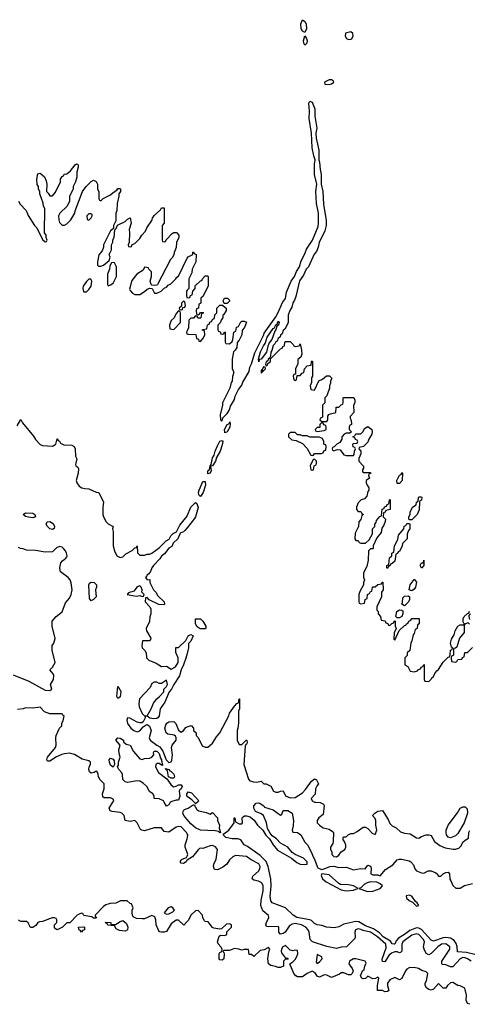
# Model space of a CAD drawing. Header units: inches. Extents: x 2601682 to 2755810, y 449311 to 584050.
# Tile 256 of 256: x 2658621 to 2662325, y 518335 to 526445. Entities that reach past the tile are written whole.
import ezdxf

# ---------------------------------------------------------------- set-up
doc = ezdxf.new("R2010")
doc.units = ezdxf.units.IN
doc.header["$MEASUREMENT"] = 0
for name, color, linetype in [('C6551', 7, 'Continuous'), ('C6552', 7, 'Continuous'), ('C6561', 7, 'Continuous'), ('C6562', 7, 'Continuous')]:
    doc.layers.add(name, color=color, linetype=linetype)

msp = doc.modelspace()

# ---------------------------------------------------------------- linework, layer by layer
at = {"layer": 'C6551', "color": 2}
for points, elevation in [([(2660000, 519739.6), (2659994.5, 519750), (2659950, 519796), (2659930, 519800.9), (2659910, 519795.1), (2659850, 519754), (2659810, 519758), (2659788, 519788), (2659730, 519789), (2659650, 519765.2), (2659626, 519770), (2659615.3, 519775.3), (2659588, 519830), (2659570, 519848), (2659530, 519842), (2659490, 519848), (2659481.2, 519890), (2659462, 519910), (2659450, 519915.1), (2659383.2, 519923.2), (2659366, 519930), (2659359, 519950), (2659389.3, 520000)], 6), ([(2659862.6, 520000), (2659861.1, 519998.9), (2659850, 519978), (2659830, 519966), (2659811.5, 520000)], 2), ([(2660000, 519858.2), (2659973.2, 519890), (2659965.2, 519910), (2659969.2, 519930.8), (2659979, 519941), (2660000, 519947.6)], 2), ([(2660000, 519585.5), (2659985.1, 519630), (2659983.6, 519650), (2660000, 519697.8)], 6), ([(2660000, 519522), (2659998.8, 519521.2), (2659991, 519510), (2659970, 519495.3), (2659950, 519498), (2659944, 519510), (2659950, 519522), (2659958, 519530), (2659995.3, 519544.7), (2660000, 519556.7)], 6), ([(2660000, 519017.2), (2659972.7, 518987.3), (2659930, 519028), (2659910, 519028.7), (2659870, 518999.3), (2659830, 518935.3), (2659810, 518928.7), (2659788.4, 518928.4), (2659773.6, 518933.6), (2659764.7, 518944.7), (2659744, 518990), (2659742, 519030), (2659735.3, 519055.3), (2659710, 519066), (2659650, 519038), (2659630, 519038), (2659583.1, 519043.1), (2659556.4, 519056.4), (2659548.9, 519068.9), (2659548, 519090), (2659548, 519110), (2659555.3, 519130), (2659542, 519162), (2659530, 519166), (2659507.3, 519187.3), (2659490, 519188), (2659452.7, 519187.3), (2659411.6, 519168.4), (2659366, 519166), (2659330, 519155.3), (2659310, 519142), (2659242, 519070), (2659242, 519062), (2659254, 519050), (2659250, 519046), (2659230, 519046), (2659216.4, 519056.4), (2659150, 519066), (2659142, 519082), (2659130, 519086), (2659110, 519078), (2659094, 519070), (2659032.7, 519007.3), (2659010, 519006), (2658974, 518970), (2658930.9, 518949.1), (2658916.4, 518956.4), (2658909.1, 518969.1), (2658908.9, 518991.1), (2658926, 519010), (2658926, 519030), (2658922, 519042), (2658907.3, 519047.3), (2658887.3, 519047.3), (2658810, 519018), (2658785.4, 519014.6), (2658770, 519008), (2658754.4, 518985.6), (2658730, 518968.7), (2658710, 518968.7), (2658690, 519006), (2658676.4, 519016.4), (2658630, 519018), (2658610, 519028)], 10)]:
    msp.add_lwpolyline(points, dxfattribs=dict(at, elevation=elevation))
at = {"layer": 'C6551', "color": 2, "elevation": 10}
for points in [[(2659870, 519139), (2659844.7, 519130), (2659812, 519090), (2659830, 519078), (2659850, 519081), (2659883.1, 519096.9), (2659895.3, 519110), (2659882, 519130)], [(2659490, 518939), (2659443.1, 518943.1), (2659416.4, 518956.4), (2659402, 518982), (2659348.4, 518988.4), (2659342, 519002), (2659326, 519010), (2659370, 519011.3), (2659374, 518994), (2659410, 518992), (2659450, 519018), (2659470, 519024.7), (2659501, 519001), (2659510.6, 518970.6), (2659510, 518948)], [(2659130, 518928.7), (2659122, 518942), (2659110, 518946), (2659106, 518970), (2659150, 518974), (2659154, 518970), (2659154, 518950), (2659138, 518942)]]:
    msp.add_lwpolyline(points, close=True, dxfattribs=at)
at = {"layer": 'C6552', "color": 2}
for points, elevation in [([(2658612, 524950), (2658624.7, 524924.7), (2658674, 524874), (2658691.1, 524831.1), (2658742, 524750), (2658762, 524730), (2658810, 524634), (2658830, 524614), (2658842, 524618), (2658846, 524630), (2658838, 524650), (2658838, 524670), (2658826, 524690), (2658828, 524890), (2658818, 524910), (2658814.6, 524934.6), (2658788, 525010), (2658788, 525030), (2658775.3, 525050), (2658775.3, 525070), (2658766, 525086), (2658761.2, 525130), (2658770, 525174), (2658790, 525182), (2658824.7, 525150), (2658838.8, 525118.8), (2658844.7, 525090), (2658842, 525030), (2658856.9, 525016.9), (2658870, 524994), (2658890, 524994), (2658916.4, 525023.6), (2658958, 525110), (2658958, 525130), (2658970, 525154), (2658982, 525158), (2658988.4, 525171.6), (2659010, 525174), (2659040.4, 525199.6), (2659078, 525250), (2659090, 525258), (2659096, 525256), (2659102, 525250), (2659102, 525230), (2659091.3, 525190), (2659091.1, 525148.9), (2659082, 525110), (2659062, 525070), (2659062, 525050), (2659032, 524990), (2659032, 524950), (2659012, 524910), (2658952, 524850), (2658942, 524830), (2658943.6, 524796.4), (2658950, 524774), (2658970, 524752), (2658990, 524752), (2659010, 524762), (2659043.1, 524796.9), (2659075.3, 524850), (2659078, 524870), (2659138, 525030), (2659168.9, 525071.1), (2659210, 525112), (2659230, 525122), (2659251.6, 525111.6), (2659262, 525090), (2659262, 525050), (2659271.6, 525028.4), (2659274, 524970), (2659278, 524958), (2659290, 524954), (2659308, 524972), (2659370, 525002), (2659390, 525022), (2659420.4, 525039.6), (2659430, 525054), (2659450, 525054), (2659452, 525050), (2659451.3, 525030), (2659438, 525010), (2659438, 524990), (2659424.7, 524930), (2659422, 524870), (2659412, 524850), (2659412, 524788), (2659394, 524750), (2659394, 524726), (2659370, 524706), (2659312, 524590), (2659312, 524570), (2659299.6, 524540.4), (2659272.7, 524507.3), (2659262, 524450), (2659262, 524422), (2659270, 524414), (2659290, 524414), (2659310, 524422), (2659358, 524462), (2659366, 524490), (2659358, 524510), (2659378, 524550), (2659378, 524590), (2659387.3, 524612.7), (2659388.4, 524631.6), (2659398, 524650), (2659406, 524714), (2659416.4, 524723.6), (2659427.3, 524752.7), (2659490, 524782), (2659510, 524802), (2659532, 524812), (2659538, 524770), (2659522, 524718), (2659526, 524690), (2659522, 524610), (2659514, 524590), (2659518, 524578), (2659530, 524574), (2659542, 524578), (2659548, 524592), (2659570, 524602), (2659610, 524642), (2659628, 524670), (2659658, 524702), (2659669.3, 524730.7), (2659708.7, 524790), (2659715.3, 524810), (2659730, 524832), (2659780.4, 524879.6), (2659790, 524894), (2659810, 524894), (2659812, 524770), (2659794, 524750), (2659794, 524630), (2659798, 524618), (2659810, 524614), (2659822, 524618), (2659827.3, 524632.7), (2659876.4, 524683.6), (2659890, 524692), (2659912.7, 524692.7), (2659930.9, 524670.9), (2659931.3, 524650), (2659912, 524610), (2659911.1, 524568.9), (2659892.7, 524527.3), (2659891.6, 524508.4), (2659876.9, 524483.1), (2659862, 524470), (2659756.9, 524263.1), (2659750, 524258), (2659730, 524255.3), (2659710, 524258), (2659704, 524264), (2659695.3, 524290), (2659708, 524330), (2659707.3, 524367.3), (2659686, 524390), (2659682, 524402), (2659650, 524406), (2659636.9, 524383.1), (2659584.7, 524350), (2659544, 524296), (2659526.4, 524226.4), (2659530, 524214), (2659551.6, 524191.6), (2659570, 524182), (2659610, 524182), (2659650, 524204.7), (2659670, 524224.7), (2659692.7, 524232.7), (2659712, 524232), (2659732.7, 524192.7), (2659750, 524192), (2659786, 524210), (2659810, 524234), (2659830, 524242), (2659843.1, 524256.9), (2659866, 524270), (2659908.4, 524311.6), (2659915.3, 524324.7), (2659928.4, 524331.6), (2660000, 524479.3)], 10), ([(2660000, 524216), (2659994, 524210), (2659994, 524170), (2659998, 524158), (2660000, 524157.3)], 10), ([(2660000, 523882.7), (2659994, 523870), (2659998, 523858), (2660000, 523857.3)], 10), ([(2658600.4, 523099.6), (2658630, 523152), (2658644.7, 523124.7), (2658733.7, 523013.7), (2658750, 522986), (2658790, 522946.8), (2658810, 522938.8), (2658890, 522932), (2658918, 522950), (2658930, 522992), (2658938, 522978), (2658950, 522974), (2658958, 522958), (2658984, 522944), (2659050, 522941), (2659070.5, 522930.5), (2659078.8, 522910), (2659081, 522850), (2659091.1, 522828.9), (2659082, 522782), (2659084.7, 522770), (2659098.8, 522758.8), (2659106, 522746), (2659104, 522710), (2659086.8, 522650), (2659091.3, 522630), (2659110, 522602), (2659134, 522590), (2659156.4, 522583.6), (2659190, 522582), (2659250, 522552), (2659274, 522550), (2659311.1, 522471.1), (2659306, 522430), (2659306, 522370), (2659311.3, 522350), (2659332, 522310), (2659350, 522292), (2659391.1, 522271.1), (2659384.7, 522250), (2659391.1, 522228.9), (2659391.6, 522111.6), (2659402, 522070), (2659422, 522030), (2659450, 522014), (2659470, 522022), (2659494.6, 522045.4), (2659548.4, 522071.6), (2659570, 522094), (2659582, 522098), (2659590, 522112), (2659592.7, 522052.7), (2659610, 522034), (2659650, 522034), (2659670, 522042), (2659690, 522042), (2659710, 522051.3), (2659770, 522094), (2659828.3, 522151.7), (2659853.5, 522166.5), (2659867.2, 522192.8), (2659886.1, 522213.9), (2659913.8, 522226.2), (2659939.8, 522280.2), (2660000, 522356)], 6), ([(2660000, 522259.6), (2659982.4, 522237.6), (2659970, 522226), (2659943.7, 522216.3), (2659923.1, 522170), (2659886.3, 522133.7), (2659873, 522107), (2659849, 522091), (2659814.5, 522045.5), (2659790, 522025.6), (2659775.5, 522004.5), (2659722.4, 521950), (2659709.2, 521930.8), (2659698.9, 521901.1), (2659682, 521878), (2659668, 521870), (2659664.5, 521855.5), (2659658, 521850), (2659670, 521832), (2659692.7, 521832.7), (2659694, 521810), (2659722, 521750), (2659742, 521730), (2659759.6, 521699.6), (2659812, 521650), (2659814, 521630), (2659810, 521626), (2659768.4, 521628.4), (2659687.3, 521667.3), (2659670, 521686), (2659658, 521682), (2659654, 521650), (2659694, 521610), (2659702, 521590), (2659702, 521550), (2659692.7, 521527.3), (2659691.6, 521488.4), (2659662, 521430), (2659664.7, 521410), (2659701, 521350), (2659699.8, 521340.2), (2659691.1, 521328.9), (2659632, 521328), (2659626.4, 521286.4), (2659631.1, 521271.1), (2659652, 521250), (2659662, 521230), (2659666, 521190), (2659684.7, 521170), (2659745.2, 521145.2), (2659790, 521118), (2659830, 521121), (2659870, 521096), (2659904.8, 521115.2), (2659926.6, 521150), (2659926.6, 521190), (2659908.4, 521231.6), (2659907.3, 521272.7), (2659930, 521274), (2659988.4, 521331.6), (2660000, 521352.9)], 6), ([(2658568, 521048), (2658696, 520996), (2658830, 520923.9), (2658870, 520920.4), (2658886, 520930), (2658876, 520970), (2658899, 521010), (2658903.1, 521043.1), (2658898, 521058), (2658868, 521090), (2658890, 521112), (2658914, 521150), (2658888.4, 521251.6), (2658888.7, 521290), (2658902, 521310), (2658913.2, 521346.8), (2658889, 521450), (2658889, 521490), (2658922, 521530), (2658972, 521568), (2658998, 521642), (2659030, 521681), (2659043.7, 521710), (2659054, 521750), (2659046.3, 521806.3), (2659037.2, 521830), (2659019, 521850), (2658958, 521898), (2658953.2, 521910), (2658952.7, 521930), (2658961.2, 521970), (2658972.5, 521987.5), (2659002, 522010), (2659010, 522022), (2659012.3, 522030), (2659006.6, 522050), (2658997.6, 522070), (2658980.7, 522090), (2658970, 522099.6), (2658950, 522105.1), (2658924.4, 522095.6), (2658890, 522062), (2658830, 522058), (2658750, 522074), (2658676.4, 522076.4), (2658650, 522088), (2658628.4, 522088.4), (2658610, 522098)], 6), ([(2660000, 521225.4), (2659990, 521186), (2659971.3, 521130), (2659951.3, 521090), (2659938, 521042), (2659891.3, 520970), (2659871.3, 520930), (2659851.1, 520908.9), (2659815.9, 520824.1), (2659778.8, 520770), (2659770.7, 520710), (2659762, 520698), (2659750.4, 520689.6), (2659727.3, 520687.3), (2659692.9, 520692.9), (2659670, 520708), (2659654, 520706), (2659654, 520694), (2659638.5, 520661.5), (2659627.1, 520652.9), (2659610, 520652.3), (2659590, 520658.4), (2659527.5, 520692.5), (2659510, 520695.3), (2659504.2, 520675.8), (2659508.5, 520648.5), (2659537.6, 520610), (2659560.5, 520590), (2659590, 520578.4), (2659610, 520586.8), (2659638.6, 520621.4), (2659663.2, 520636.8), (2659670, 520638.8), (2659690, 520626), (2659703.8, 520590), (2659688.4, 520530), (2659697.1, 520510), (2659750, 520470.4), (2659776.5, 520456.5), (2659799.8, 520419.8), (2659827.9, 520347.9), (2659850, 520326.5), (2659867.8, 520332.2), (2659873.7, 520346.3), (2659879.7, 520390), (2659872.7, 520450), (2659877.2, 520470), (2659908.7, 520510), (2659909, 520530), (2659904, 520544), (2659892.9, 520552.9), (2659841.5, 520561.5), (2659828.7, 520570), (2659816, 520610), (2659823.7, 520636.3), (2659834, 520650), (2659850, 520660.7), (2659890, 520664.7), (2659907.3, 520647.3), (2659930, 520592), (2659950, 520578), (2659970, 520591.3), (2659990, 520616), (2660000, 520619.9)], 6), ([(2659389.3, 520000), (2659395.3, 520010), (2659390, 520026), (2659370, 520035.3), (2659316.4, 520036.4), (2659304.7, 520044.7), (2659302, 520070), (2659318, 520110), (2659318, 520150), (2659284.8, 520184.8), (2659269, 520210), (2659268.7, 520230), (2659258, 520250), (2659250, 520255.3), (2659234.8, 520245.2), (2659210, 520239), (2659195.3, 520250), (2659189.3, 520270), (2659194, 520290), (2659205.2, 520310), (2659204, 520330), (2659190, 520339.3), (2659134.8, 520354.8), (2659073.8, 520393.8), (2659030, 520402.7), (2658990, 520399.3), (2658967.5, 520392.5), (2658925.2, 520374.8), (2658870, 520339), (2658850, 520338), (2658844, 520350), (2658849.5, 520370.5), (2658915.3, 520450), (2658922, 520470), (2658918, 520530), (2658922, 520550), (2658948, 520610), (2658968, 520630), (2658968, 520650), (2658978, 520670), (2658988, 520710), (2658976.5, 520716.5), (2658970, 520728), (2658868.9, 520728.9), (2658824.7, 520744.7), (2658790, 520782), (2658730, 520775.3), (2658670, 520778), (2658650.9, 520769.1), (2658603.2, 520763.2)], 6), ([(2659811.5, 520000), (2659806, 520010), (2659770, 520028), (2659728, 520030), (2659728, 520050), (2659718, 520070), (2659688.9, 520088.9), (2659667, 520130), (2659637.5, 520157.5), (2659610, 520171.8), (2659590, 520175.1), (2659510, 520162), (2659490, 520168.7), (2659470, 520188), (2659468.9, 520228.9), (2659463.1, 520243.1), (2659438, 520270), (2659426, 520290), (2659434, 520306), (2659435.3, 520330), (2659448, 520370), (2659440.2, 520400.2), (2659439, 520430), (2659449, 520470), (2659413.2, 520510), (2659429.2, 520530), (2659450, 520527.3), (2659474.8, 520510), (2659476.9, 520496.9), (2659498, 520478), (2659531.3, 520470), (2659558, 520418), (2659610, 520358), (2659630, 520351.3), (2659650, 520361), (2659690, 520362.8), (2659710, 520371), (2659725.2, 520390), (2659723.7, 520410), (2659730, 520421), (2659750, 520419.3), (2659770, 520401.6), (2659781.8, 520361.8), (2659790.2, 520350), (2659793.4, 520313.4), (2659798, 520310), (2659796.9, 520303.1), (2659790, 520304), (2659770, 520319), (2659750, 520318), (2659742, 520310), (2659741, 520290), (2659765.2, 520245.2), (2659832, 520192), (2659864.9, 520144.9), (2659887.3, 520127.3), (2659910, 520131.3), (2659930, 520142), (2659950, 520142), (2659958, 520130), (2659951.3, 520110), (2659939.6, 520100.4), (2659936, 520090), (2659938.8, 520050), (2659930, 520018), (2659910, 520017.2), (2659873, 520007), (2659862.6, 520000)], 2), ([(2660000, 520047.9), (2659997, 520050), (2659998, 520070), (2660000, 520072.3)], 2)]:
    msp.add_lwpolyline(points, dxfattribs=dict(at, elevation=elevation))
for points, elevation in [([(2659210, 524846), (2659190, 524846), (2659174, 524830), (2659178, 524798), (2659190, 524794), (2659210, 524814), (2659218, 524830), (2659218, 524838)], 10), ([(2659390, 524446), (2659378, 524442), (2659363.6, 524416.4), (2659362, 524390), (2659344.7, 524350), (2659343.6, 524263.6), (2659350, 524254), (2659370, 524262), (2659390, 524274), (2659418, 524330), (2659418, 524410), (2659402, 524442)], 10), ([(2659190, 524308), (2659170, 524288), (2659144.7, 524250), (2659142, 524230), (2659146.4, 524206.4), (2659150, 524202), (2659170, 524202), (2659190, 524222), (2659208.7, 524250), (2659215.3, 524290), (2659207.3, 524307.3)], 10), ([(2659970, 524126), (2659954, 524110), (2659954, 524086), (2659934, 524070), (2659938, 524058), (2659950, 524054), (2659962, 524058), (2659966, 524074), (2659982, 524078), (2659986, 524090), (2659982, 524122)], 10), ([(2659930, 524046), (2659910, 524026), (2659894, 523990), (2659870, 523966), (2659854, 523930), (2659858, 523898), (2659890, 523894), (2659946, 523950), (2659946, 524030), (2659942, 524042)], 10), ([(2658730, 522342.7), (2658693.4, 522346.6), (2658670, 522353.2), (2658649.3, 522370), (2658670, 522382), (2658730, 522381), (2658744.7, 522370), (2658750, 522349.2)], 2), ([(2658890, 522247), (2658870, 522252.7), (2658849.5, 522270), (2658839, 522290), (2658846, 522310), (2658870, 522311.3), (2658895.5, 522295.5), (2658907.3, 522270), (2658906, 522254)], 2), ([(2659210, 521658), (2659196.4, 521676.4), (2659189.3, 521790.7), (2659195.3, 521804.7), (2659210, 521811.3), (2659234, 521810), (2659254, 521790), (2659254, 521770), (2659244.7, 521750), (2659252, 521690), (2659230, 521668)], 2), ([(2659610, 521782), (2659590, 521772.7), (2659560.9, 521739.1), (2659516.9, 521723.1), (2659506, 521710), (2659584, 521696), (2659610, 521702), (2659630, 521694), (2659642, 521698), (2659646, 521710), (2659628.4, 521728.4), (2659628.7, 521750), (2659622, 521770)], 6), ([(2659430, 520855.1), (2659421.3, 520870), (2659430, 520954), (2659442, 520930), (2659450, 520924.7), (2659453, 520913), (2659450, 520866.6)], 2), ([(2659830, 521006), (2659790, 520978), (2659770, 520978), (2659750, 520988), (2659730, 520988), (2659710, 520978), (2659695.3, 520944.7), (2659608.2, 520850), (2659601.6, 520810), (2659605.5, 520785.5), (2659630, 520731.3), (2659650, 520712), (2659670, 520712), (2659704, 520770), (2659723.3, 520816.7), (2659749.5, 520850.5), (2659774, 520870), (2659808, 520910), (2659808.4, 520931.6), (2659830, 520954), (2659838, 520970)], 6), ([(2659390, 520288.7), (2659370, 520306), (2659362, 520330), (2659358, 520350), (2659370, 520362), (2659390, 520354), (2659399.6, 520339.6), (2659402, 520310)], 2), ([(2659870, 520199), (2659848, 520208), (2659837.2, 520257.2), (2659824, 520270), (2659823.1, 520276.9), (2659850, 520270.4), (2659858, 520258), (2659870, 520252.7), (2659890, 520230.6), (2659897.3, 520210), (2659890, 520199)], 2)]:
    msp.add_lwpolyline(points, close=True, dxfattribs=dict(at, elevation=elevation))
at = {"layer": 'C6561', "color": 2}
for points, elevation in [([(2660000, 519947.6), (2660010, 519950.7), (2660050, 519978), (2660058, 519978), (2660080.9, 519940.9), (2660098, 519930), (2660156.3, 519916.3), (2660190, 519902), (2660210, 519914), (2660251.3, 519870), (2660251.3, 519850), (2660266, 519810), (2660265.4, 519785.4), (2660274, 519750), (2660270, 519748), (2660258, 519758), (2660230, 519764), (2660110, 519769.3), (2660070, 519789.3), (2660030, 519822.7), (2660000, 519858.2)], 2), ([(2660086.3, 520000), (2660070, 519986), (2660066, 519986), (2660068, 519990), (2660058.4, 520000)], 2), ([(2662370, 518746), (2662302.3, 518762.3), (2662227.2, 518767.2), (2662224, 518810), (2662216, 518836), (2662200.1, 518860.1), (2662170, 518878.7), (2662130, 518884.8), (2662110, 518882.7), (2662030, 518855.1), (2662010, 518863.6), (2661930.9, 518950.9), (2661910, 518963.1), (2661890, 518963.9), (2661835.8, 518944.2), (2661792, 518910), (2661740.2, 518879.8), (2661722.5, 518857.5), (2661710.2, 518829.8), (2661706, 518830), (2661690, 518833.2), (2661674.9, 518854.9), (2661615.8, 518890), (2661584, 518924), (2661536.5, 518956.5), (2661470, 518981), (2661414.3, 519014.3), (2661390, 519016.9), (2661290, 518996), (2661250, 518974), (2661214, 518966), (2661149.5, 518969.5), (2661110, 518985.2), (2661070, 518989.2), (2661050, 519001.2), (2661025.8, 519025.8), (2661011.3, 519031.3), (2660904, 519050), (2660874, 519070), (2660809.4, 519129.4), (2660702, 519170), (2660690, 519188), (2660684.2, 519224.2), (2660693.3, 519310), (2660689.6, 519369.6), (2660667.6, 519470), (2660651.3, 519511.3), (2660602, 519562), (2660496.2, 519636.2), (2660469, 519650), (2660442, 519690), (2660418.4, 519698.4), (2660370, 519699.5), (2660318, 519710), (2660298, 519730), (2660302, 519738), (2660344, 519770), (2660375.3, 519810), (2660388, 519830), (2660388, 519870), (2660394, 519870), (2660398, 519838), (2660430, 519821), (2660450, 519821), (2660457.2, 519830), (2660454, 519870), (2660460.9, 519879.1), (2660472.9, 519887.1), (2660490, 519887.7), (2660518.7, 519878.7), (2660552.2, 519852.2), (2660580.7, 519810), (2660623.8, 519770), (2660647.7, 519727.7), (2660678.3, 519698.3), (2660708.2, 519648.2), (2660745.3, 519605.3), (2660858.7, 519538.7), (2660903.7, 519503.7), (2660930, 519490.3), (2660970, 519486.4), (2660988, 519490), (2660989.3, 519510), (2660957.8, 519537.8), (2660889.7, 519569.7), (2660866.6, 519586.6), (2660830, 519629.3), (2660770, 519663.7), (2660737.5, 519697.5), (2660701.7, 519721.7), (2660683.5, 519743.5), (2660663.3, 519783.3), (2660655.1, 519830), (2660630, 519889), (2660610, 519905.2), (2660564.5, 519924.5), (2660548.7, 519950), (2660548.7, 519971.3), (2660569.4, 519990.6), (2660590, 519994), (2660602, 519990), (2660631.3, 519970), (2660638, 519958), (2660710, 519936), (2660770, 519892), (2660779, 519901), (2660790, 519930.7), (2660830, 519932.7), (2660864.7, 519910), (2660876, 519850), (2660874.4, 519805.6), (2660864.7, 519770), (2660870, 519754), (2660910, 519751), (2660936, 519730), (2660970.5, 519670), (2660990.4, 519650), (2661022.8, 519590), (2661038, 519550), (2661050.6, 519530.6), (2661070.8, 519470), (2661078, 519458), (2661106, 519446), (2661130, 519450.4), (2661175.3, 519470), (2661210, 519472.9), (2661250, 519462), (2661310, 519464.9), (2661370, 519441.6), (2661430, 519454), (2661468, 519452), (2661490, 519482), (2661510, 519474), (2661516, 519456), (2661514, 519410), (2661530, 519402), (2661570, 519402), (2661590, 519394), (2661633.6, 519446.4), (2661695.5, 519484.5), (2661730, 519524.7), (2661750, 519530.8), (2661770, 519530.8), (2661830, 519516), (2661842, 519510), (2661865.4, 519485.4), (2661876, 519450), (2661890, 519436), (2661930, 519418.8), (2661950, 519416), (2661984.7, 519435.3), (2662010, 519434), (2662050, 519418.8), (2662061, 519410), (2662070, 519392), (2662090, 519391.3), (2662109.5, 519410.5), (2662130, 519420.7), (2662150, 519422.8), (2662160.7, 519410), (2662164.7, 519364.7), (2662171.1, 519351.1), (2662190, 519314), (2662212.7, 519292.7), (2662250, 519292), (2662285.6, 519314.4), (2662350, 519331)], 2), ([(2661058.2, 520000), (2661096.9, 519996.9), (2661123.6, 519983.6), (2661130, 519974), (2661122, 519898), (2661086, 519870), (2661071.3, 519850), (2661071.3, 519830), (2661090, 519811.3), (2661122, 519790), (2661170, 519778), (2661198.8, 519758.8), (2661204.7, 519750), (2661203.6, 519676.4), (2661199.6, 519660.4), (2661182, 519630), (2661182, 519610), (2661191.1, 519591.1), (2661192, 519570), (2661210, 519552), (2661230, 519551.3), (2661250, 519564.7), (2661268.7, 519591.3), (2661298, 519610), (2661308, 519630), (2661307.3, 519647.3), (2661296.4, 519676.4), (2661286, 519690), (2661286, 519710), (2661290, 519714), (2661310, 519714), (2661326, 519730), (2661350, 519742), (2661370, 519742), (2661402, 519758), (2661450, 519794), (2661470, 519794), (2661490, 519782), (2661525.4, 519745.4), (2661550, 519734), (2661562, 519770), (2661555.3, 519810), (2661555.3, 519850), (2661550, 519866), (2661526, 519890), (2661546, 519910), (2661570, 519924.7), (2661610, 519932), (2661656.3, 519856.3), (2661670, 519824.7), (2661690, 519804.7), (2661722, 519790), (2661756.9, 519756.9), (2661790, 519744.7), (2661838, 519738), (2661890, 519706), (2661910, 519704.7), (2661930, 519718), (2661970, 519731.3), (2661991, 519731), (2662010, 519724.7), (2662037.1, 519677.1), (2662082.5, 519642.5), (2662124.9, 519624.9), (2662192.8, 519612.8), (2662210, 519612.7), (2662238, 519622), (2662258.8, 519641.2), (2662270, 519670.4), (2662290, 519688.2), (2662317.2, 519702.8), (2662321.6, 519750), (2662330, 519766.8)], 6), ([(2660000, 519697.8), (2660004.2, 519710), (2660005.1, 519730), (2660000, 519739.6)], 6), ([(2662341.2, 518690), (2662310, 518711), (2662290, 518719.1), (2662270, 518719.8), (2662248.5, 518710), (2662190, 518645.1), (2662170, 518642.7), (2662130, 518660.7), (2662104.2, 518664.2), (2662097.2, 518670), (2662098.4, 518690), (2662164.5, 518790), (2662163.7, 518810), (2662130, 518834.7), (2662096, 518830), (2662065.5, 518810), (2662010, 518754), (2661990, 518742.7), (2661970, 518754), (2661952, 518790), (2661946.6, 518810), (2661954.7, 518850), (2661947.6, 518870), (2661910, 518909.6), (2661890, 518915.4), (2661850, 518905.4), (2661777.6, 518850), (2661769, 518830), (2661768.2, 518771.8), (2661758, 518762), (2661750, 518759.5), (2661730, 518766.6), (2661710, 518767.3), (2661683.1, 518756.9), (2661662.5, 518737.5), (2661630, 518684), (2661610, 518689), (2661607.6, 518707.6), (2661638.6, 518801.4), (2661636.8, 518830), (2661569.6, 518890), (2661511.3, 518930), (2661450, 518942), (2661430, 518952.4), (2661410, 518956.9), (2661388, 518950), (2661382, 518930), (2661384.9, 518890), (2661381.4, 518878.6), (2661312, 518810), (2661270, 518806), (2661230, 518796), (2661150, 518811.8), (2661034, 518850), (2661013.2, 518870), (2661006, 518930), (2660998, 518950), (2660979, 518970), (2660942, 518990), (2660890, 518999.8), (2660864.3, 518995.7), (2660841.6, 518978.4), (2660807.7, 518930), (2660790, 518917.6), (2660770, 518913.2), (2660756, 518930), (2660755.1, 518970), (2660750, 518977.2), (2660672.5, 518972.5), (2660655.3, 518975.3), (2660648.7, 518988.7), (2660653.2, 519010), (2660674, 519050), (2660670, 519066), (2660624.4, 519104.4), (2660607, 519150), (2660609.5, 519189.5), (2660625.6, 519270), (2660627, 519310), (2660619.3, 519330), (2660610, 519339.3), (2660588, 519350), (2660550, 519359), (2660535.3, 519370), (2660542.7, 519390), (2660588.1, 519431.9), (2660598.7, 519450), (2660600.5, 519470), (2660590, 519491.5), (2660526.6, 519526.6), (2660490, 519554), (2660399.1, 519560.9), (2660376, 519550), (2660350, 519524), (2660326.8, 519490), (2660295.1, 519464.9), (2660250, 519442.4), (2660225.1, 519445.1), (2660216.2, 519470), (2660220.7, 519490), (2660239.5, 519530), (2660249.2, 519610), (2660233.4, 519633.4), (2660210, 519642.7), (2660190, 519639.5), (2660130, 519617.2), (2660110, 519622), (2660102, 519618), (2660090, 519608.7), (2660044.7, 519550), (2660000, 519522)], 6), ([(2660000, 519556.7), (2660005.2, 519570), (2660000, 519585.5)], 6), ([(2662330, 518335.3), (2662310, 518342), (2662299, 518370), (2662300.9, 518410), (2662288.4, 518468.4), (2662248.7, 518488.7), (2662229.2, 518489.2), (2662190, 518515.3), (2662170, 518513.2), (2662144.7, 518490), (2662130.8, 518469.2), (2662110, 518468.7), (2662070, 518508), (2662030, 518461.2), (2662010, 518452.7), (2661990, 518456), (2661973.2, 518470), (2661962, 518490), (2661962, 518510), (2661972.7, 518530), (2661984, 518590), (2661970, 518604), (2661934, 518614), (2661906, 518630), (2661870, 518638), (2661830, 518635.3), (2661810, 518624), (2661798.8, 518610), (2661770, 518548), (2661750, 518538), (2661710, 518555.3), (2661670, 518536), (2661650.8, 518510), (2661651, 518490), (2661662, 518450), (2661650, 518442), (2661630, 518438), (2661608.4, 518448.4), (2661568.7, 518448.7), (2661569, 518489), (2661578, 518550), (2661570, 518558), (2661551.6, 518548.4), (2661530, 518545.2), (2661490, 518566), (2661470, 518548.7), (2661450, 518544), (2661438, 518550), (2661428, 518570), (2661446, 518610), (2661459, 518621), (2661464, 518650), (2661474, 518674), (2661466, 518690), (2661391.2, 518711.2), (2661370, 518709.4), (2661338, 518690), (2661331.3, 518670), (2661358.8, 518630), (2661366.8, 518610), (2661361, 518590), (2661350, 518579), (2661330, 518577.2), (2661290, 518595.3), (2661270, 518595.3), (2661256, 518584), (2661190, 518555.3), (2661150, 518575.3), (2661130, 518578), (2661090, 518558), (2661070, 518568), (2661054.6, 518594.6), (2661030, 518608), (2660990, 518589), (2660950, 518561.2), (2660910, 518562.7), (2660895.3, 518570), (2660879, 518590), (2660846, 518670), (2660870, 518684.7), (2660890, 518704.7), (2660905.2, 518730), (2660912.7, 518750), (2660910, 518778), (2660890, 518782), (2660870, 518775.3), (2660850, 518782), (2660810, 518819), (2660787.7, 518810), (2660776.3, 518790), (2660774, 518770), (2660778, 518758), (2660810, 518714), (2660830, 518714), (2660832, 518710), (2660830, 518706), (2660810, 518706), (2660794, 518690), (2660794, 518650), (2660770, 518638), (2660750, 518638), (2660728, 518648), (2660690, 518654), (2660669.3, 518669.3), (2660665.2, 518710), (2660673.2, 518766.8), (2660682, 518790), (2660670, 518802), (2660634.8, 518785.2), (2660602.8, 518777.2), (2660550, 518728), (2660530, 518746), (2660510, 518746), (2660506, 518786), (2660470, 518788), (2660450, 518782), (2660426, 518790), (2660390, 518794), (2660350, 518779), (2660302, 518778), (2660294, 518770), (2660302, 518762), (2660304.7, 518750), (2660302, 518710), (2660290, 518698), (2660270, 518702), (2660265.2, 518710), (2660264, 518750), (2660270, 518762), (2660286, 518770), (2660288, 518790), (2660278, 518810), (2660254.6, 518834.6), (2660249.1, 518849.1), (2660264, 518896), (2660276.4, 518903.6), (2660310, 518902), (2660326, 518910), (2660328.4, 518931.6), (2660366, 518970), (2660366, 518990), (2660350, 518998), (2660323.6, 518996.4), (2660282, 518958), (2660270, 518955.3), (2660221.2, 518961.2), (2660208.9, 518968.9), (2660174.6, 519014.6), (2660150, 519018), (2660143.1, 519023.1), (2660128.4, 519048.4), (2660128, 519070), (2660090, 519108), (2660070, 519106), (2660031.6, 519068.4), (2660010.9, 519029.1), (2660000, 519017.2)], 10)]:
    msp.add_lwpolyline(points, dxfattribs=dict(at, elevation=elevation))
for points, elevation in [([(2662170, 519707.3), (2662150, 519713.2), (2662138, 519730), (2662132.7, 519750), (2662135.1, 519770), (2662149.6, 519810), (2662226.8, 519913.2), (2662249.2, 519950), (2662270, 519961), (2662290, 519961), (2662306.4, 519946.4), (2662310.7, 519910.7), (2662283, 519830), (2662230, 519742.7), (2662210, 519723.7)], 6), ([(2661111, 519409), (2661104.5, 519395.5), (2661115.5, 519370), (2661144.7, 519344.7), (2661270, 519278.4), (2661310, 519270.4), (2661370, 519276.3), (2661390, 519284), (2661408, 519290), (2661370, 519311.8), (2661330, 519319.6), (2661263.3, 519323.3), (2661249.5, 519329.5), (2661170, 519400.9)], 2), ([(2661510, 519342.9), (2661483.1, 519336.9), (2661458.7, 519321.3), (2661430, 519294), (2661414, 519290), (2661484.8, 519264.8), (2661530, 519266.3), (2661589, 519290), (2661608.7, 519310), (2661590, 519328.7), (2661562, 519342)], 2), ([(2661830, 519234.5), (2661804.7, 519230), (2661807.7, 519210), (2661830, 519190.7), (2661856.3, 519176.3), (2661890, 519143), (2661908.7, 519150), (2661896, 519170), (2661880.7, 519180.7), (2661850, 519226)], 2), ([(2661070, 518746), (2661062.8, 518682.8), (2661070, 518672), (2661090, 518684.7), (2661113.2, 518710), (2661110, 518726)], 10)]:
    msp.add_lwpolyline(points, close=True, dxfattribs=dict(at, elevation=elevation))
at = {"layer": 'C6562', "color": 2}
for points, elevation in [([(2660970, 526339), (2660950, 526349.3), (2660940.5, 526370), (2660936.9, 526410), (2660950, 526444.7), (2660970, 526431), (2660982, 526410), (2660982.4, 526370)], 10), ([(2660970, 526235.1), (2660960.5, 526250), (2660958.7, 526270), (2660970, 526312), (2660984, 526290), (2660990.3, 526270), (2660987.3, 526250)], 10), ([(2661350, 526346), (2661305.4, 526334.6), (2661302, 526310), (2661312, 526290), (2661330, 526281), (2661350, 526284.7), (2661358, 526290), (2661368, 526310), (2661366, 526330)], 14), ([(2661190, 525948.7), (2661170, 525948.7), (2661132, 525930), (2661134, 525914), (2661170, 525911.3), (2661190, 525916), (2661208.7, 525930), (2661202, 525942)], 14), ([(2660306, 524106), (2660298, 524130), (2660308.4, 524151.6), (2660331.6, 524151.6), (2660350, 524134), (2660350, 524126), (2660330, 524108)], 10), ([(2660590, 523627.3), (2660588.3, 523648.3), (2660604.5, 523710), (2660630, 523759.5), (2660643.5, 523776.5), (2660660.3, 523830), (2660710, 523901.6), (2660716.3, 523903.7), (2660730, 523932.4), (2660742, 523938), (2660750, 523960.7), (2660757.1, 523950), (2660752.6, 523930), (2660740.2, 523919.8), (2660732.2, 523890), (2660722, 523878), (2660698.2, 523810), (2660676.7, 523783.3), (2660663.7, 523756.3), (2660653.1, 523706.9), (2660610, 523649.5), (2660594.8, 523645.2)], 6), ([(2660678, 523658), (2660666.8, 523650), (2660664.7, 523635.3), (2660650, 523626), (2660645.4, 523605.4), (2660650, 523594), (2660662, 523598), (2660666, 523614), (2660686, 523630), (2660686, 523650)], 10), ([(2660630, 523586), (2660619.6, 523560.4), (2660610, 523558), (2660610, 523534), (2660626, 523550), (2660622, 523558), (2660630, 523554), (2660646, 523570), (2660642, 523582)], 10), ([(2660310, 523042.7), (2660308.7, 523070), (2660330, 523110.4), (2660342.5, 523117.5), (2660352.8, 523132.8), (2660355.8, 523115.8), (2660351.3, 523090), (2660330, 523049.6)], 6), ([(2661110, 523126), (2661094, 523110), (2661092.7, 523087.3), (2661070, 523086), (2661054, 523070), (2661058, 523058), (2661070, 523054), (2661130, 523062), (2661146, 523070), (2661146, 523090), (2661142, 523102), (2661127.3, 523107.3), (2661122, 523122)], 10), ([(2660170, 522704), (2660169.8, 522730), (2660181.5, 522738.5), (2660187.9, 522752.1), (2660190, 522771.3), (2660198.6, 522781.4), (2660210, 522837.3), (2660222, 522858), (2660229.8, 522890), (2660250, 522935.5), (2660270, 522972.7), (2660290, 522978.8), (2660293.1, 522970), (2660290, 522942.7), (2660271.3, 522890), (2660241.8, 522838.2), (2660234.9, 522810), (2660210, 522769), (2660192.7, 522767.3), (2660197.1, 522730), (2660190, 522709.6)], 6), ([(2660890, 523046), (2660850, 523046), (2660834, 523030), (2660834, 523010), (2660863.6, 522983.6), (2660899.6, 522979.6), (2660950, 522954), (2660990, 522914), (2661018, 522858), (2661030, 522854), (2661042, 522858), (2661048.7, 522871.3), (2661107.3, 522872.7), (2661122, 522878), (2661127.3, 522892.7), (2661142, 522898), (2661146, 522930), (2661142, 522942), (2661126, 522950), (2661126, 522970), (2661114.6, 522994.6), (2661087.3, 523007.3), (2661010, 523006), (2660990, 523018), (2660950, 523018), (2660930, 523026), (2660910, 523026)], 10), ([(2661050, 522826), (2661038, 522822), (2661014, 522770), (2661018, 522738), (2661030, 522734), (2661042, 522738), (2661046, 522770), (2661062, 522778), (2661066, 522790), (2661066, 522810)], 10), ([(2661730, 522626), (2661728, 522650), (2661750, 522694), (2661762, 522698), (2661770, 522714), (2661774, 522710), (2661771.3, 522650), (2661750, 522626)], 10), ([(2660110, 522519), (2660102, 522522), (2660095.5, 522535.5), (2660094, 522550), (2660100.5, 522570), (2660130, 522642), (2660150, 522642), (2660150.2, 522610), (2660131.6, 522550)], 6), ([(2661830, 522326), (2661826, 522330), (2661826, 522350), (2661838, 522370), (2661838, 522390), (2661858, 522430), (2661886, 522450), (2661888.4, 522471.6), (2661902, 522478), (2661906, 522510), (2661910, 522514), (2661930, 522514), (2661934, 522510), (2661931.6, 522488.4), (2661918, 522482), (2661914, 522470), (2661911.6, 522408.4), (2661894, 522370), (2661850, 522326)], 10), ([(2661650, 521926), (2661646, 521930), (2661646, 521950), (2661662, 521958), (2661668.4, 522011.6), (2661686, 522030), (2661686, 522050), (2661702, 522058), (2661708.4, 522111.6), (2661736.4, 522163.6), (2661740.4, 522199.6), (2661786, 522250), (2661787.3, 522272.7), (2661802, 522278), (2661810, 522294), (2661830, 522294), (2661834, 522290), (2661834, 522250), (2661823.6, 522236.4), (2661812.7, 522207.3), (2661811.6, 522168.4), (2661774, 522130), (2661772, 522110), (2661750, 522066), (2661738, 522062), (2661732, 522048), (2661718, 522042), (2661710, 521986), (2661690, 521966), (2661678, 521962), (2661674, 521950), (2661658, 521942)], 10), ([(2661930, 521928.7), (2661919, 521950), (2661930, 521971.3), (2661947.3, 521972.7), (2661950, 521994), (2661951, 521950)], 10), ([(2661850, 521742), (2661828.7, 521748.7), (2661837.2, 521790), (2661870, 521834), (2661874, 521834), (2661890.9, 521810.9), (2661881, 521770), (2661870, 521755.3)], 10), ([(2661790, 521618), (2661768, 521630), (2661774.6, 521645.4), (2661778, 521682), (2661790, 521698), (2661819.6, 521699.6), (2661831, 521691), (2661830.7, 521669.3), (2661824.7, 521650)], 10), ([(2661730, 521518), (2661718, 521530), (2661728, 521570), (2661750, 521584.7), (2661770, 521582), (2661776, 521576), (2661778, 521550), (2661770, 521528.7), (2661750, 521518)], 10), ([(2660150, 521428), (2660108.9, 521428.9), (2660083.1, 521443.1), (2660068.7, 521470), (2660068, 521510), (2660110, 521511.3), (2660130.7, 521490.7), (2660154, 521450), (2660154, 521430)], 6)]:
    msp.add_lwpolyline(points, close=True, dxfattribs=dict(at, elevation=elevation))
for points, elevation in [([(2660000, 523857.3), (2660010, 523854), (2660072.7, 523852.7), (2660078, 523818), (2660092.7, 523812.7), (2660098, 523798), (2660110, 523794), (2660136.4, 523823.6), (2660146, 523850), (2660142, 523882), (2660127.3, 523887.3), (2660127.3, 523892.7), (2660162, 523898), (2660167.3, 523932.7), (2660182, 523938), (2660187.3, 523952.7), (2660202, 523958), (2660207.3, 523972.7), (2660226, 523990), (2660227.3, 524012.7), (2660246, 524030), (2660246, 524070), (2660270, 524094), (2660294, 524094), (2660294, 524090), (2660322, 524070), (2660322, 524050), (2660303.6, 524016.4), (2660294, 524010), (2660294, 523990), (2660283.6, 523976.4), (2660272.7, 523947.3), (2660254, 523930), (2660254, 523890), (2660258, 523878), (2660272.7, 523872.7), (2660278, 523858), (2660290, 523854), (2660302, 523858), (2660307.3, 523872.7), (2660314, 523870), (2660314, 523790), (2660318, 523778), (2660350, 523774), (2660370, 523794), (2660378, 523810), (2660386, 523870), (2660402, 523878), (2660407.3, 523912.7), (2660422, 523918), (2660443.1, 523956.9), (2660450, 523962), (2660470, 523962), (2660490, 523954), (2660474, 523910), (2660452.7, 523887.3), (2660452, 523850), (2660430, 523806), (2660412.7, 523787.3), (2660410, 523746), (2660396.9, 523723.1), (2660382, 523710), (2660372, 523650), (2660372, 523570), (2660382, 523550), (2660382, 523530), (2660372.7, 523507.3), (2660371.1, 523468.9), (2660363.6, 523456.4), (2660352, 523410), (2660292, 523290), (2660291.3, 523270), (2660272, 523190), (2660274, 523150), (2660282, 523142), (2660290, 523142), (2660294.6, 523165.4), (2660330, 523201), (2660350, 523231.3), (2660358, 523262), (2660390, 523316), (2660396.9, 523343.1), (2660422, 523398), (2660450, 523434), (2660459.4, 523460.6), (2660510, 523547.3), (2660516.6, 523583.4), (2660531.1, 523610), (2660558.3, 523701.7), (2660630, 523844), (2660636, 523864), (2660730, 523998.4), (2660750, 524034), (2660784.7, 524115.3), (2660810.7, 524149.3), (2660819.3, 524200.7), (2660858.3, 524290), (2660885.1, 524330), (2660900.5, 524370), (2660926.3, 524410), (2660940.4, 524459.6), (2660970, 524517.1), (2660984.1, 524555.9), (2661032.5, 524627.5), (2661078.4, 524741.6), (2661082.5, 524770), (2661081.2, 524850), (2661066.4, 524930), (2661059.4, 525030), (2661067.3, 525090), (2661048.8, 525170), (2661050, 525254), (2661056, 525290), (2661042.9, 525322.9), (2661029.8, 525389.8), (2661026, 525510), (2661006.4, 525630), (2661008.5, 525690), (2661003.1, 525756.9), (2661010, 525773.4), (2661030, 525764.9), (2661052, 525710), (2661051.3, 525650), (2661068.8, 525550), (2661061.6, 525510), (2661062, 525470), (2661084.2, 525370), (2661084, 525290), (2661091.2, 525271.2), (2661095.5, 525210), (2661104.5, 525170), (2661105.5, 525090), (2661118.3, 525030), (2661124.7, 524924.7), (2661146.4, 524790), (2661144.2, 524750), (2661134, 524706), (2661089.2, 524610.8), (2661080.2, 524570), (2661064.7, 524535.3), (2661047.8, 524512.2), (2661001.1, 524410), (2660981.7, 524390), (2660958.3, 524341.7), (2660925.1, 524294.9), (2660895, 524165), (2660884.2, 524135.8), (2660870, 524114), (2660864, 524076), (2660845.7, 524050), (2660831.3, 524010), (2660831.6, 523948.4), (2660804.7, 523895.3), (2660790, 523886), (2660783.6, 523856.4), (2660770, 523846), (2660766.8, 523833.2), (2660750, 523818), (2660742, 523798), (2660730, 523792.7), (2660723.9, 523776.1), (2660710, 523761.2), (2660699.1, 523720.9), (2660690, 523706), (2660687.5, 523672.5), (2660682, 523662), (2660690, 523654), (2660770, 523734), (2660782, 523738), (2660787.3, 523752.7), (2660802, 523758), (2660806, 523790), (2660810, 523794), (2660850, 523794), (2660874, 523770), (2660878, 523758), (2660890, 523754), (2660922, 523758), (2660930, 523774), (2660943.6, 523723.6), (2660944.7, 523690), (2660936, 523664), (2660912.7, 523647.3), (2660912, 523610), (2660894, 523570), (2660894, 523526), (2660878, 523522), (2660874, 523510), (2660878, 523478), (2660890, 523474), (2660902, 523478), (2660906, 523514), (2660930, 523514), (2660947.3, 523532.7), (2660962, 523538), (2660966, 523570), (2660990, 523594), (2661022, 523598), (2661026, 523630), (2661030, 523634), (2661034, 523630), (2661032, 523510), (2661024.7, 523495.3), (2661023.6, 523456.4), (2661014, 523430), (2661018, 523398), (2661050, 523394), (2661086, 523470), (2661116.4, 523483.6), (2661148.4, 523511.6), (2661171.6, 523511.6), (2661190, 523494), (2661192, 523490), (2661182, 523470), (2661182, 523450), (2661172, 523430), (2661172, 523410), (2661156.9, 523363.1), (2661150, 523346), (2661134, 523330), (2661134, 523290), (2661114, 523270), (2661114, 523170), (2661098, 523162), (2661094, 523150), (2661110, 523134), (2661150, 523134), (2661158, 523150), (2661160.4, 523179.6), (2661168, 523192), (2661180.4, 523199.6), (2661226, 523210), (2661227.3, 523252.7), (2661250, 523254), (2661270, 523274), (2661282, 523278), (2661286, 523290), (2661286, 523330), (2661290, 523334), (2661372.7, 523332.7), (2661382, 523310), (2661382, 523290), (2661372, 523270), (2661374, 523210), (2661343.6, 523176.4), (2661343.6, 523163.6), (2661352.7, 523147.3), (2661354, 523110), (2661338, 523102), (2661334, 523090), (2661334, 523070), (2661354, 523050), (2661339.6, 523040.4), (2661310, 523038), (2661294, 523030), (2661274, 523010), (2661274, 522990), (2661256.9, 522963.1), (2661234, 522950), (2661212.7, 522927.3), (2661198, 522922), (2661194, 522910), (2661198, 522898), (2661210, 522894), (2661236.4, 522903.6), (2661262, 522902), (2661290, 522862), (2661310, 522854), (2661370, 522854), (2661376.4, 522863.6), (2661378, 522890), (2661386, 522910), (2661382, 522922), (2661367.3, 522927.3), (2661366, 522950), (2661370, 522954), (2661402, 522958), (2661406, 522970), (2661402, 522982), (2661387.3, 522987.3), (2661382, 523002), (2661367.3, 523007.3), (2661367.3, 523012.7), (2661382, 523018), (2661390, 523034), (2661430, 523034), (2661450, 523054), (2661462, 523078), (2661490, 523094), (2661522, 523070), (2661524.7, 523050), (2661521, 523030), (2661498, 522990), (2661490, 522966), (2661454, 522930), (2661418, 522922), (2661414, 522910), (2661432, 522890), (2661431.1, 522868.9), (2661414, 522830), (2661414, 522810), (2661452.7, 522767.3), (2661454, 522750), (2661443.6, 522736.4), (2661443.6, 522723.6), (2661450, 522714), (2661510, 522714), (2661514, 522710), (2661498, 522702), (2661494, 522690), (2661502, 522670), (2661474, 522650), (2661474, 522630), (2661482, 522610), (2661498, 522590), (2661498, 522570), (2661490, 522558), (2661479.1, 522520.9), (2661461, 522499), (2661434, 522490), (2661410, 522466), (2661394, 522430), (2661394, 522410), (2661410, 522394), (2661430, 522394), (2661438, 522378), (2661452, 522370), (2661438, 522362), (2661431.6, 522328.4), (2661414, 522310), (2661412, 522270), (2661383.6, 522216.4), (2661382, 522170), (2661390, 522154), (2661410, 522154), (2661418, 522138), (2661430, 522134), (2661470, 522134), (2661500.4, 522159.6), (2661528, 522210), (2661528.4, 522251.6), (2661546, 522270), (2661546, 522290), (2661556.4, 522303.6), (2661560.4, 522319.6), (2661587.3, 522352.7), (2661602, 522358), (2661607.3, 522412.7), (2661622, 522418), (2661627.3, 522432.7), (2661642, 522438), (2661648, 522452), (2661662, 522458), (2661666, 522490), (2661670, 522494), (2661674, 522490), (2661674, 522410), (2661638, 522402), (2661632.7, 522387.3), (2661618, 522382), (2661614, 522350), (2661634, 522330), (2661632.7, 522312.7), (2661619.6, 522280.4), (2661603.6, 522256.4), (2661599.6, 522220.4), (2661563.6, 522176.4), (2661534, 522110), (2661534, 522090), (2661530, 522086), (2661510, 522086), (2661494, 522070), (2661492.7, 521992.7), (2661479.6, 521940.4), (2661454, 521890), (2661454, 521850), (2661462, 521830), (2661454, 521810), (2661454, 521790), (2661423.6, 521736.4), (2661414, 521710), (2661414, 521650), (2661418, 521638), (2661430, 521634), (2661462, 521638), (2661466, 521670), (2661482, 521678), (2661486, 521710), (2661502, 521718), (2661510, 521734), (2661522, 521738), (2661526, 521770), (2661530, 521774), (2661550, 521774), (2661570, 521794), (2661602, 521798), (2661607.3, 521812.7), (2661612.7, 521812.7), (2661614, 521750), (2661602, 521730), (2661602, 521690), (2661562, 521610), (2661562, 521582), (2661574, 521570), (2661574, 521550), (2661594, 521530), (2661598, 521498), (2661632.7, 521492.7), (2661638, 521478), (2661652.7, 521472.7), (2661658, 521458), (2661670, 521454), (2661687.3, 521472.7), (2661702, 521478), (2661706, 521490), (2661712.7, 521492.7), (2661714, 521450), (2661722, 521430), (2661704.7, 521395.3), (2661702, 521342), (2661710, 521334), (2661747.3, 521412.7), (2661790, 521454), (2661802, 521458), (2661806, 521470), (2661822, 521478), (2661826, 521490), (2661842, 521498), (2661850, 521514), (2661912, 521512), (2661911.6, 521468.4), (2661898, 521462), (2661894, 521430), (2661878, 521422), (2661871.6, 521388.4), (2661862, 521378), (2661851.6, 521328.4), (2661842, 521310), (2661834, 521250), (2661814, 521230), (2661811.6, 521208.4), (2661794, 521190), (2661794, 521130), (2661816.9, 521116.9), (2661838, 521078), (2661870, 521074), (2661898, 521082), (2661907.3, 521092.7), (2661922, 521098), (2661927.3, 521112.7), (2661942, 521118), (2661950, 521134), (2661954, 521130), (2661954, 521010), (2661958, 520998), (2661990, 520994), (2662010, 521014), (2662014.6, 521025.4), (2662030, 521034), (2662040.2, 521059.8), (2662057.2, 521082.8), (2662070, 521092), (2662110, 521152), (2662150, 521194), (2662162, 521198), (2662167.3, 521212.7), (2662169, 521251), (2662182, 521258), (2662186, 521270), (2662178, 521278), (2662169.3, 521309.3), (2662178, 521342), (2662201.2, 521378.8), (2662209.3, 521410.7), (2662229.3, 521450.7), (2662250, 521461), (2662278, 521462), (2662286, 521470), (2662278, 521478), (2662275.3, 521490), (2662275.3, 521510), (2662282, 521530), (2662310, 521554), (2662322, 521558), (2662327.3, 521572.7)], 10), ([(2660000, 524479.3), (2660000.2, 524479.8), (2660010, 524492), (2660046, 524510), (2660046, 524530), (2660051.6, 524531.6), (2660058, 524518), (2660074, 524510), (2660072, 524450), (2660042, 524390), (2660039.6, 524360.4), (2660014, 524310), (2660014, 524230), (2660000, 524216)], 10), ([(2660000, 524157.3), (2660010, 524154), (2660022, 524158), (2660027.3, 524172.7), (2660042, 524178), (2660046, 524210), (2660066, 524230), (2660067.3, 524252.7), (2660110, 524294), (2660122, 524298), (2660126, 524310), (2660150, 524334), (2660170, 524334), (2660174, 524330), (2660172.7, 524252.7), (2660132.7, 524167.3), (2660114, 524150), (2660114, 524110), (2660098, 524102), (2660094, 524070), (2660078, 524062), (2660074, 524050), (2660078, 524018), (2660090, 524014), (2660102, 524018), (2660110, 524034), (2660130, 524034), (2660134, 524030), (2660118, 524022), (2660114, 523990), (2660110, 523986), (2660087.3, 523987.3), (2660082, 524002), (2660070, 524006), (2660052.7, 523987.3), (2660030, 523986), (2660014, 523970), (2660012, 523908), (2660000, 523882.7)], 10), ([(2660000, 522356), (2660001.8, 522358.2), (2660029.8, 522430.2), (2660070, 522467.3), (2660081, 522461), (2660091.8, 522428.2), (2660070.2, 522349.8), (2660062.2, 522337.8), (2660000, 522259.6)], 6), ([(2662334, 521550), (2662322, 521538), (2662322, 521530), (2662325.4, 521505.4)], 10), ([(2662327.3, 521467.3), (2662316.4, 521476.4), (2662294, 521470), (2662282, 521458), (2662282, 521398), (2662244.7, 521350), (2662222, 521278), (2662211.6, 521268.4), (2662194, 521266), (2662194, 521210), (2662178, 521202), (2662174, 521190), (2662178, 521158), (2662210, 521154), (2662222, 521158), (2662230, 521174), (2662262, 521178), (2662267.3, 521192.7), (2662282, 521198), (2662287.3, 521232.7), (2662310, 521234), (2662350, 521274)], 10), ([(2660000, 521352.9), (2660010, 521371.3), (2660030, 521382), (2660051.3, 521370), (2660030, 521326), (2660012.7, 521307.3), (2660011.3, 521270), (2660000, 521225.4)], 6), ([(2660000, 520619.9), (2660032.7, 520632.7), (2660054, 520610), (2660054, 520590), (2660074, 520570), (2660074, 520550), (2660091.6, 520531.6), (2660125.4, 520465.4), (2660150, 520452), (2660170, 520452), (2660210, 520486), (2660241.6, 520538.4), (2660269.2, 520570), (2660344, 520710), (2660350, 520732), (2660390, 520792), (2660410, 520814), (2660422, 520818), (2660428, 520850), (2660431.6, 520851.6), (2660432, 520770), (2660422, 520750), (2660422, 520650), (2660418, 520610), (2660411.3, 520590), (2660412, 520510), (2660430, 520474), (2660450, 520474), (2660486, 520510), (2660492, 520510), (2660496, 520490), (2660490, 520478), (2660483.6, 520476.4), (2660479.6, 520460.4), (2660466, 520310), (2660504.7, 520190), (2660516.9, 520176.9), (2660547.1, 520167.1), (2660574, 520166), (2660610, 520174), (2660632, 520152), (2660651.1, 520151.1), (2660690, 520132), (2660711.6, 520091.6), (2660730, 520082), (2660750, 520082), (2660770, 520092), (2660790, 520094), (2660811.6, 520051.6), (2660850, 520036), (2660890, 520038), (2660950, 520078), (2660975.5, 520104.5), (2661025.6, 520174.4), (2661050, 520191.3), (2661064.7, 520184.7), (2661082, 520150), (2661070, 520138), (2661056.3, 520110), (2661055.2, 520064.8), (2661022.8, 520030), (2661031.3, 520010), (2661050, 520000.7), (2661058.2, 520000)], 6), ([(2660000, 520072.3), (2660010, 520084), (2660037.2, 520077.2), (2660098, 520010), (2660086.3, 520000)], 2), ([(2660058.4, 520000), (2660039.6, 520019.6), (2660000, 520047.9)], 2)]:
    msp.add_lwpolyline(points, dxfattribs=dict(at, elevation=elevation))

doc.saveas('drawing.dxf')
